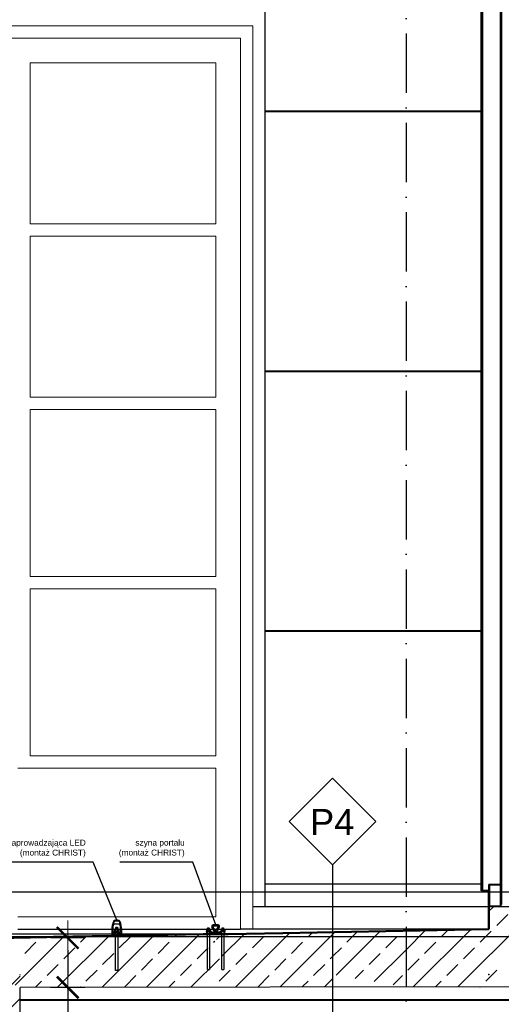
# Model space of a CAD drawing. Extents: x 5703 to 11842, y -4896 to -230.
# Tile 20 of 28: x 8759 to 8954, y -4646 to -4248. Entities that reach past the tile are written whole.
import ezdxf

# ---------------------------------------------------------------- set-up
doc = ezdxf.new("R2010")
doc.units = 0
doc.header["$LTSCALE"] = 2
doc.linetypes.add('ACAD_ISO10W100', pattern=[18, 12, -3, 0, -3])
doc.linetypes.add('JIS_02_1.0', pattern=[2, 1, -1])
for name, color, linetype in [('111_wytyczne_cieńkie', 7, 'Continuous'), ('111_WYTYCZNE_OPIS', 7, 'Continuous'), ('2D- Siatka Modularna', 81, 'ACAD_ISO10W100'), ('_opis', 7, 'Continuous'), ('Budowlane - Fundamenty - Izolacja Pozioma', 7, 'Continuous'), ('Budowlane - Opisy', 7, 'Continuous'), ('Budowlane - Wylewka betonowa', 7, 'Continuous'), ('Konstrukcja - podkonstrukcja pod panele - belki', 7, 'Continuous'), ('Konstrukcja - Płyta - Zbrojenie Rozproszone', 7, 'Continuous'), ('Konstrukcja - Sciany Studni', 7, 'Continuous'), ('struktura', 7, 'Continuous'), ('wypelnienia kryjace', 250, 'Continuous')]:
    doc.layers.add(name, color=color, linetype=linetype)
for name, color, linetype, lineweight in [('a___cienka___0.15', 7, 'Continuous', 15), ('a___przekrojowa___0.5', 7, 'Continuous', 50), ('a___widokowa_0.25', 7, 'Continuous', 25), ('a___wymiary', 7, 'Continuous', 18), ('Budowlane - Sciany Zew', 7, 'Continuous', 30), ('drzwi', 30, 'Continuous', 20), ('Y-MYJNIA_SZYNY', 152, 'Continuous', 25)]:
    doc.layers.add(name, color=color, linetype=linetype, lineweight=lineweight)
doc.styles.add('ARIAL', font='ARIAL.TTF', dxfattribs={"height": 1.4})
doc.styles.add('GENERATED_STYLE_2', font='ARIAL.TTF')
doc.styles.get("Standard").update_dxf_attribs({"font": 'arial.ttf'})
doc.dimstyles.new('1_50', dxfattribs={"dimtxt": 10, "dimasz": 5, "dimexe": 1.25, "dimexo": 0.625, "dimgap": 1.5, "dimtad": 1, "dimdec": 3, "dimrnd": 0.5, "dimdsep": 46, "dimtxsty": 'Standard', "dimblk": 'znacznik', "dimcen": 1.5, "dimse1": 1, "dimse2": 1, "dimclrd": 256, "dimclrt": 256, "dimazin": 0, "dimtfac": 1, "dimtdec": 3, "dimtmove": 0, "dimatfit": 3, "dimldrblk": 'znacznik', "dimfxl": 1, "dimarcsym": 0})

# ---------------------------------------------------------------- blocks, each defined once
blk = doc.blocks.new('znacznik')
at = {"layer": 'a___wymiary'}
for p, q in [((0, 1.394), (0, -1.394)), ((1.394, 0), (-1.394, 0))]:
    blk.add_line(p, q, dxfattribs=at)
at = {"layer": 'a___wymiary', "const_width": 0.2}
blk.add_lwpolyline([(0.876, 0.876), (-0.876, -0.876)], dxfattribs=at)
blk = doc.blocks.new('*D5533')
at = {"layer": 'a___wymiary', "lineweight": -2}
for p, q in [((8778.75, -4624.15), (8778.75, -4634.2)), ((8778.75, -4639.2), (8778.75, -4671.73))]:
    blk.add_line(p, q, dxfattribs=at)
at = {"layer": 'Defpoints', "color": 0}
for p in [(8759.73, -4619.15), (8759.56, -4639.2), (8778.75, -4639.2)]:
    blk.add_point(p, dxfattribs=at)
at = {"layer": 'a___wymiary', "lineweight": -2, "xscale": 5, "yscale": 5, "zscale": 5}
for p, rotation in [((8778.75, -4619.15), 90), ((8778.75, -4639.2), 270)]:
    blk.add_blockref('znacznik', p, dxfattribs=dict(at, rotation=rotation))
at = {"layer": 'a___wymiary', "insert": (8772.14, -4663.01), "char_height": 10, "attachment_point": 5, "rotation": 90}
blk.add_mtext('20', dxfattribs=at)

msp = doc.modelspace()

# ---------------------------------------------------------------- hatches: boundary and pattern name
at = {"layer": '_opis', "transparency": 33554687}
h = msp.add_hatch(dxfattribs=at)
h.set_pattern_fill('ANSI33-METRIC', color=256, scale=2)
h.set_pattern_definition([(45, (6314.639, -6109.682), (-8.980256, 8.980256), []), (45, (6323.62, -6109.682), (-8.980256, 8.980256), [6.35, -3.175])])
h.paths.add_polyline_path([(8675.5813, -4691.5996), (8759.5628, -4691.5996), (8759.5628, -4644.3996), (8759.5628, -4644.3996), (8759.5628, -4644.2996), (8759.5628, -4644.2996), (8759.5628, -4634.1996), (8744.5628, -4633.9996), (8744.5628, -4668.2196), (8675.5813, -4668.2196)])

# ---------------------------------------------------------------- linework, layer by layer
at = {"layer": '111_wytyczne_cieńkie'}
msp.add_line((8749.0628, -4619.3665), (8823.5628, -4617.8765), dxfattribs=at)
at = {"layer": '111_WYTYCZNE_OPIS'}
for p, q in [((8789.0068, -4588.5971), (8744.8058, -4588.5971)), ((8798.5628, -4612.0265), (8789.0068, -4588.5971)), ((8829.363, -4588.5882), (8799.7506, -4588.5882)), ((8838.5628, -4613.9265), (8829.363, -4588.5882))]:
    msp.add_line(p, q, dxfattribs=at)
at = {"layer": '2D- Siatka Modularna'}
msp.add_line((8915.5813, -3964.8569), (8915.5813, -4784.4517), dxfattribs=at)
msp.add_line((8915.5813, -3964.8569), (8915.5813, -4784.4517), dxfattribs=at)
at = {"layer": '_opis'}
for p, q in [((8407.8778, -4600.5996), (9174.5813, -4600.5996)), ((8115.5628, -4618.5996), (9477.1957, -4618.5996))]:
    msp.add_line(p, q, dxfattribs=at)
at = {"layer": '_opis', "linetype": 'Continuous', "transparency": 33554687}
for p, q in [((8936.4457, -4638.9966), (8968.8427, -4606.5996)), ((8949.0628, -4608.419), (8950.8822, -4606.5996)), ((8952.2496, -4614.2125), (8956.7397, -4609.7223)), ((8757.5254, -4638.3118), (8777.2241, -4618.613)), ((8774.8083, -4638.9894), (8795.507, -4618.2907)), ((8783.8698, -4620.9477), (8786.3656, -4618.4519)), ((8792.7688, -4638.9894), (8813.7899, -4617.9683)), ((8799.5852, -4623.1927), (8804.0754, -4618.7026)), ((8810.7293, -4638.9894), (8832.0728, -4617.6459)), ((8822.0359, -4618.7026), (8822.9314, -4617.8071)), ((8838.8628, -4619.8362), (8840.0994, -4618.5996)), ((8841.0796, -4626.5996), (8850.1864, -4617.4928)), ((8846.6503, -4638.9894), (8868.4975, -4617.1422)), ((8853.4668, -4623.1927), (8857.9569, -4618.7026)), ((8864.6108, -4638.9894), (8885.8356, -4617.7647)), ((8875.9174, -4618.7026), (8877.6531, -4616.9669)), ((8885.8356, -4617.7647), (8886.8087, -4616.7916)), ((8887.313, -4634.2478), (8905.1198, -4616.441)), ((8891.6329, -4620.9477), (8895.9642, -4616.6163)), ((8907.3483, -4623.1927), (8911.8384, -4618.7026)), ((8914.0835, -4616.4575), (8914.2753, -4616.2657)), ((8915.5812, -4623.9401), (8923.4309, -4616.0904)), ((8918.4863, -4638.9955), (8941.742, -4615.7398)), ((8929.7989, -4618.7026), (8932.5864, -4615.9151)), ((8945.5144, -4620.9477), (8950.0045, -4616.4575)), ((8761.4191, -4625.4378), (8765.9093, -4620.9477)), ((8777.1346, -4627.6828), (8781.6247, -4623.1927)), ((8815.3007, -4625.4378), (8819.7908, -4620.9477)), ((8831.0161, -4627.6828), (8835.5063, -4623.1927)), ((8837.7513, -4620.9477), (8838.2628, -4620.4362)), ((8869.1822, -4625.4378), (8873.6723, -4620.9477)), ((8885.8356, -4626.7449), (8889.3878, -4623.1927)), ((8923.0638, -4625.4378), (8927.5539, -4620.9477)), ((8938.7792, -4627.6828), (8943.2693, -4623.1927)), ((8792.85, -4629.9279), (8797.3402, -4625.4378)), ((8846.7316, -4629.9279), (8851.2217, -4625.4378)), ((8884.8977, -4627.6828), (8885.8354, -4626.7451)), ((8900.6131, -4629.9279), (8905.1032, -4625.4378)), ((8902.6909, -4636.8304), (8915.5812, -4623.9401)), ((8770.3994, -4634.418), (8774.8895, -4629.9279)), ((8808.5655, -4632.173), (8813.0556, -4627.6828)), ((8824.2809, -4634.418), (8828.7711, -4629.9279)), ((8828.6898, -4638.9894), (8840.0796, -4627.5996)), ((8862.447, -4632.173), (8866.9372, -4627.6828)), ((8878.1625, -4634.418), (8882.6526, -4629.9279)), ((8916.3286, -4632.173), (8920.8187, -4627.6828)), ((8932.044, -4634.418), (8936.5341, -4629.9279)), ((8786.1148, -4636.6631), (8790.605, -4632.173)), ((8801.8303, -4638.9082), (8806.3204, -4634.418)), ((8839.9964, -4636.6631), (8844.4865, -4632.173)), ((8855.7118, -4638.9082), (8860.202, -4634.418)), ((8895.0019, -4635.5391), (8898.3681, -4632.173)), ((8910.3798, -4638.1217), (8914.0835, -4634.418)), ((8947.7595, -4636.6631), (8952.2496, -4632.173)), ((8765.828, -4638.9894), (8768.1543, -4636.6631)), ((8783.7885, -4638.9894), (8783.8698, -4638.9082)), ((8819.7095, -4638.9894), (8822.0359, -4636.6631)), ((8837.6701, -4638.9894), (8837.7513, -4638.9082)), ((8873.5911, -4638.9894), (8875.9174, -4636.6631)), ((8882.5713, -4638.9894), (8885.8353, -4635.7255)), ((8927.466, -4638.996), (8929.7989, -4636.6631)), ((8945.4254, -4638.9972), (8945.5144, -4638.9082))]:
    msp.add_line(p, q, dxfattribs=at)
at = {"layer": 'a___cienka___0.15'}
for p, q in [((8953.5628, -4171.3823), (8953.5628, -4597.5996)), ((8953.5628, -4305.5791), (8953.5628, -4171.5047)), ((8946.5628, -4179.4931), (8946.5628, -4600.0996))]:
    msp.add_line(p, q, dxfattribs=at)
at = {"layer": 'a___przekrojowa___0.5'}
for p, q in [((8954.0628, -4605.5996), (8954.0628, -4171.5134)), ((8946.0628, -4600.0996), (8946.0628, -4180.3943)), ((8949.0628, -4600.0996), (8946.0628, -4600.0996)), ((8949.0628, -4615.5996), (8949.0628, -4600.0996)), ((8865.6957, -4617.1958), (8949.0628, -4615.5996)), ((8749.0628, -4619.1096), (8812.0667, -4617.9987)), ((8812.0667, -4617.9987), (8833.5628, -4617.6196)), ((8843.5628, -4617.5996), (8833.5628, -4617.5996)), ((8843.5628, -4617.6196), (8865.6957, -4617.1958))]:
    msp.add_line(p, q, dxfattribs=at)
at = {"layer": 'a___widokowa_0.25'}
for p, q in [((8858.5628, -4606.5996), (8858.5628, -4206.1429)), ((8949.0628, -4606.5996), (8853.5628, -4606.5996)), ((8758.5628, -4615.5996), (8838.5628, -4615.5996)), ((8838.5628, -4615.5996), (8848.5628, -4615.5996)), ((8853.5628, -4615.5996), (8848.5628, -4615.5996)), ((8949.0628, -4615.5996), (8853.5628, -4615.5996))]:
    msp.add_line(p, q, dxfattribs=at)
at = {"layer": 'a___widokowa_0.25', "linetype": 'JIS_02_1.0', "const_width": 0.2}
msp.add_lwpolyline([(8961.5628, -4644.2996), (8759.5628, -4644.2996)], dxfattribs=at)
at = {"layer": 'Budowlane - Fundamenty - Izolacja Pozioma'}
for p, q in [((8759.5628, -4634.1996), (8759.5628, -4633.9996)), ((8759.5628, -4639.1996), (8759.5628, -4639.1996)), ((8961.5628, -4644.1996), (8759.5628, -4644.1996))]:
    msp.add_line(p, q, dxfattribs=at)
at = {"layer": 'Budowlane - Opisy'}
for p, q in [((8885.8356, -4554.6432), (8868.3356, -4572.1432)), ((8885.8356, -4554.6432), (8903.3356, -4572.1432)), ((8885.8356, -4589.6432), (8868.3356, -4572.1432)), ((8903.3356, -4572.1432), (8885.8356, -4589.6432)), ((8885.8356, -4589.6432), (8885.8356, -4657.1377))]:
    msp.add_line(p, q, dxfattribs=at)
at = {"layer": 'Budowlane - Sciany Zew'}
for p, q in [((8954.0628, -4597.5996), (8954.0628, -4171.5134)), ((8954.0628, -4597.5996), (8949.0628, -4597.5996)), ((8949.0628, -4600.0996), (8949.0628, -4597.5996)), ((8949.0628, -4600.0996), (8946.0628, -4600.0996))]:
    msp.add_line(p, q, dxfattribs=at)
at = {"layer": 'Budowlane - Wylewka betonowa'}
for p, q in [((8759.5628, -4645.9996), (8759.5628, -4639.3996)), ((8759.5628, -4644.3996), (8759.5628, -4644.1996)), ((8961.5628, -4644.1996), (8759.5628, -4644.1996))]:
    msp.add_line(p, q, dxfattribs=at)
at = {"layer": 'drzwi'}
for p, q in [((8543.5628, -4250.5996), (8853.5628, -4250.5996)), ((8853.5628, -4250.5996), (8853.5628, -4255.5996)), ((8848.5628, -4255.5996), (8548.5628, -4255.5996)), ((8848.5628, -4615.5996), (8848.5628, -4255.5996)), ((8853.5628, -4255.5996), (8853.5628, -4615.5996)), ((8763.5628, -4265.5996), (8838.5628, -4265.5996)), ((8763.5628, -4330.5996), (8763.5628, -4265.5996)), ((8838.5628, -4265.5996), (8838.5628, -4330.5996)), ((8838.5628, -4330.5996), (8763.5628, -4330.5996)), ((8763.5628, -4335.5996), (8838.5628, -4335.5996)), ((8763.5628, -4400.5996), (8763.5628, -4335.5996)), ((8838.5628, -4335.5996), (8838.5628, -4400.5996)), ((8838.5628, -4400.5996), (8763.5628, -4400.5996)), ((8763.5628, -4405.5996), (8838.5628, -4405.5996)), ((8763.5628, -4473.1506), (8763.5628, -4405.5996)), ((8838.5628, -4405.5996), (8838.5628, -4473.1506)), ((8838.5628, -4473.1506), (8763.5628, -4473.1506)), ((8763.5628, -4545.5996), (8763.5628, -4478.1506)), ((8763.5628, -4478.1506), (8838.5628, -4478.1506)), ((8838.5628, -4478.1506), (8838.5628, -4545.5996)), ((8838.5628, -4545.5996), (8763.5628, -4545.5996)), ((8758.5628, -4550.5996), (8838.5628, -4550.5996)), ((8838.5628, -4550.5996), (8838.5628, -4610.5996)), ((8838.5628, -4610.5996), (8758.5628, -4610.5996))]:
    msp.add_line(p, q, dxfattribs=at)
at = {"layer": 'Konstrukcja - podkonstrukcja pod panele - belki'}
for p, q in [((8949.0628, -4606.5996), (8949.0628, -4597.5996)), ((8954.0628, -4597.5996), (8949.0628, -4597.5996)), ((8954.0628, -4606.5996), (8954.0628, -4597.5996)), ((8954.0628, -4606.5996), (8949.0628, -4606.5996))]:
    msp.add_line(p, q, dxfattribs=at)
at = {"layer": 'Konstrukcja - Płyta - Zbrojenie Rozproszone'}
for p, q in [((8949.0628, -4615.5996), (8949.0628, -4606.5996)), ((9162.3803, -4606.5996), (8949.0628, -4606.5996)), ((8833.5628, -4617.6196), (8563.5628, -4617.6196)), ((8835.8961, -4617.6196), (8833.5628, -4617.6196)), ((8843.5628, -4617.6196), (8835.8961, -4617.6196))]:
    msp.add_line(p, q, dxfattribs=at)
msp.add_point((8949.0628, -4633.9996), dxfattribs=at)
at = {"layer": 'Konstrukcja - Sciany Studni'}
msp.add_line((8759.5628, -4691.5996), (8759.5628, -4639.1996), dxfattribs=at)
at = {"layer": 'struktura'}
for p, q in [((8953.7628, -4597.8996), (8949.3628, -4597.8996)), ((8949.3628, -4606.2996), (8949.3628, -4597.8996)), ((8949.3628, -4606.2996), (8949.3628, -4597.8996)), ((8953.7628, -4597.8996), (8949.3628, -4597.8996)), ((8953.7628, -4606.2996), (8953.7628, -4597.8996)), ((8953.7628, -4606.2996), (8953.7628, -4597.8996)), ((8953.7628, -4606.2996), (8949.3628, -4606.2996)), ((8953.7628, -4606.2996), (8949.3628, -4606.2996)), ((8961.5625, -4638.9982), (8759.5628, -4639.1996)), ((8961.5625, -4638.9982), (8759.5628, -4639.1996)), ((8961.5628, -4644.3996), (8759.5628, -4644.3996)), ((8961.5628, -4644.3996), (8759.5628, -4644.3996))]:
    msp.add_line(p, q, dxfattribs=at)
at = {"layer": 'wypelnienia kryjace'}
for p, q in [((8894.2478, -4285.0996), (8858.5628, -4285.0996)), ((8946.0628, -4285.0996), (8894.2478, -4285.0996)), ((8894.2478, -4285.3996), (8858.5628, -4285.3996)), ((8946.0628, -4285.3996), (8894.2478, -4285.3996)), ((8894.2478, -4390.0996), (8858.5628, -4390.0996)), ((8894.2478, -4390.3996), (8858.5628, -4390.3996)), ((8946.0628, -4390.0996), (8894.2478, -4390.0996)), ((8946.0628, -4390.3996), (8894.2478, -4390.3996)), ((8894.2478, -4495.0996), (8858.5628, -4495.0996)), ((8894.2478, -4495.3996), (8858.5628, -4495.3996)), ((8946.0628, -4495.0996), (8894.2478, -4495.0996)), ((8946.0628, -4495.3996), (8894.2478, -4495.3996)), ((8858.5628, -4597.2996), (8946.0628, -4597.2996))]:
    msp.add_line(p, q, dxfattribs=at)
at = {"layer": 'Y-MYJNIA_SZYNY'}
for p, q in [((8797.3175, -4612.4518), (8797.2152, -4612.629)), ((8797.2378, -4613.137), (8797.2378, -4612.6765)), ((8797.2628, -4612.6765), (8797.2409, -4612.6765)), ((8797.3082, -4613.4395), (8797.248, -4613.2147)), ((8797.2628, -4613.7149), (8797.2628, -4612.6765)), ((8797.3878, -4613.4765), (8797.3565, -4613.4765)), ((8797.3878, -4613.4765), (8797.4608, -4612.6417)), ((8797.3878, -4613.4765), (8799.7378, -4613.4765)), ((8797.8593, -4612.2765), (8799.2663, -4612.2765)), ((8799.0719, -4612.0265), (8798.0537, -4612.0265)), ((8798.0778, -4615.3515), (8798.1928, -4615.2365)), ((8798.0778, -4615.8765), (8798.0778, -4615.3515)), ((8798.0778, -4615.3515), (8799.0478, -4615.3515)), ((8798.1928, -4614.9765), (8798.2812, -4614.8765)), ((8798.1928, -4615.2365), (8798.1928, -4614.9765)), ((8798.1928, -4614.9765), (8798.9328, -4614.9765)), ((8798.1928, -4615.2365), (8798.9328, -4615.2365)), ((8798.2812, -4614.8765), (8798.8444, -4614.8765)), ((8798.8444, -4614.8765), (8798.9328, -4614.9765)), ((8798.9328, -4614.9765), (8798.9328, -4615.2365)), ((8798.9328, -4615.2365), (8799.0478, -4615.3515)), ((8799.0478, -4615.3515), (8799.0478, -4615.8765)), ((8799.6647, -4612.6417), (8799.7378, -4613.4765)), ((8799.769, -4613.4765), (8799.7378, -4613.4765)), ((8799.9103, -4612.629), (8799.8081, -4612.4518)), ((8799.8776, -4613.2147), (8799.8173, -4613.4395)), ((8799.8628, -4612.6765), (8799.8628, -4613.7149)), ((8799.8847, -4612.6765), (8799.8628, -4612.6765)), ((8799.8878, -4612.6765), (8799.8878, -4613.137)), ((8835.2292, -4615.4853), (8835.3241, -4615.3905)), ((8835.2292, -4615.7018), (8835.2292, -4615.4853)), ((8835.2292, -4615.4853), (8836.0292, -4615.4853)), ((8835.3241, -4615.176), (8835.397, -4615.0935)), ((8835.3241, -4615.3905), (8835.3241, -4615.176)), ((8835.3241, -4615.176), (8835.9344, -4615.176)), ((8835.3241, -4615.3905), (8835.9344, -4615.3905)), ((8835.397, -4615.0935), (8835.8614, -4615.0935)), ((8835.8614, -4615.0935), (8835.9344, -4615.176)), ((8835.9344, -4615.176), (8835.9344, -4615.3905)), ((8835.9344, -4615.3905), (8836.0292, -4615.4853)), ((8836.0292, -4615.4853), (8836.0292, -4615.7018)), ((8837.0338, -4614.8096), (8837.4746, -4614.5737)), ((8837.9948, -4616.6058), (8837.0338, -4614.8096)), ((8838.4357, -4616.3699), (8837.4746, -4614.5737)), ((8837.5628, -4614.4265), (8837.5628, -4613.9265)), ((8839.5628, -4613.9265), (8837.5628, -4613.9265)), ((8839.5628, -4614.4265), (8837.5628, -4614.4265)), ((8838.6899, -4616.3699), (8839.651, -4614.5737)), ((8839.1307, -4616.6058), (8840.0918, -4614.8096)), ((8839.5628, -4614.4265), (8839.5628, -4613.9265)), ((8839.651, -4614.5737), (8840.0918, -4614.8096)), ((8841.0809, -4615.4853), (8841.1757, -4615.3905)), ((8841.0809, -4615.7018), (8841.0809, -4615.4853)), ((8841.0809, -4615.4853), (8841.8809, -4615.4853)), ((8841.1757, -4615.176), (8841.2487, -4615.0935)), ((8841.1757, -4615.3905), (8841.1757, -4615.176)), ((8841.1757, -4615.176), (8841.786, -4615.176)), ((8841.1757, -4615.3905), (8841.786, -4615.3905)), ((8841.2487, -4615.0935), (8841.7131, -4615.0935)), ((8841.7131, -4615.0935), (8841.786, -4615.176)), ((8841.786, -4615.176), (8841.786, -4615.3905)), ((8841.786, -4615.3905), (8841.8809, -4615.4853)), ((8841.8809, -4615.4853), (8841.8809, -4615.7018)), ((8796.5628, -4615.6821), (8796.5628, -4617.4165)), ((8796.6228, -4617.4765), (8796.9528, -4617.4765)), ((8797.0628, -4617.4765), (8796.9528, -4617.4765)), ((8796.9628, -4615.6821), (8796.9628, -4616.6765)), ((8797.0128, -4617.4165), (8797.0128, -4617.3365)), ((8797.9628, -4617.2765), (8797.0628, -4617.2765)), ((8797.0628, -4617.2765), (8797.0628, -4618.0765)), ((8797.0628, -4618.0765), (8797.0628, -4618.3765)), ((8797.0628, -4618.0765), (8798.0378, -4618.0765)), ((8797.9628, -4618.0765), (8797.0628, -4618.0765)), ((8797.0628, -4618.3765), (8798.0378, -4618.3765)), ((8797.0728, -4617.2765), (8797.9379, -4617.2765)), ((8797.1628, -4616.8765), (8797.5628, -4616.8765)), ((8797.5628, -4616.7765), (8797.6628, -4616.6765)), ((8797.5628, -4616.8765), (8797.5628, -4616.7765)), ((8797.5628, -4616.7765), (8799.5628, -4616.7765)), ((8797.5628, -4616.8765), (8799.5628, -4616.8765)), ((8797.6573, -4615.948), (8797.6573, -4616.6051)), ((8797.7188, -4616.65), (8797.6573, -4616.6051)), ((8799.4628, -4616.6765), (8797.6628, -4616.6765)), ((8797.718, -4615.9024), (8797.7628, -4615.8765)), ((8797.7628, -4616.6765), (8797.7183, -4616.6508)), ((8797.7628, -4615.8765), (8797.8045, -4615.8765)), ((8797.8045, -4615.8765), (8798.4045, -4615.8765)), ((8797.9517, -4615.948), (8797.9517, -4616.6051)), ((8797.9628, -4617.2711), (8797.9628, -4616.8765)), ((8797.9628, -4618.0765), (8797.9628, -4617.2765)), ((8797.9628, -4617.2765), (8798.0778, -4617.2765)), ((8798.0452, -4617.1941), (8797.9804, -4617.259)), ((8798.0378, -4618.0765), (8798.0778, -4618.0765)), ((8798.0378, -4618.0765), (8798.0378, -4618.3765)), ((8798.0378, -4618.3765), (8798.0778, -4618.3765)), ((8798.0778, -4632.3765), (8798.0778, -4616.8765)), ((8799.1628, -4615.8765), (8798.4045, -4615.8765)), ((8798.8572, -4615.948), (8798.8572, -4616.6051)), ((8799.0478, -4616.8765), (8799.0478, -4632.3765)), ((8799.0478, -4617.2765), (8799.1628, -4617.2765)), ((8799.0478, -4618.0765), (8799.0878, -4618.0765)), ((8799.0478, -4618.3765), (8799.0878, -4618.3765)), ((8799.1452, -4617.259), (8799.0804, -4617.1941)), ((8799.0878, -4618.3765), (8799.0878, -4618.0765)), ((8799.0878, -4618.0765), (8800.0628, -4618.0765)), ((8799.0878, -4618.3765), (8800.0628, -4618.3765)), ((8799.1628, -4615.8765), (8799.3628, -4615.8765)), ((8799.1628, -4616.8765), (8799.1628, -4617.2711)), ((8799.1628, -4617.2765), (8799.1628, -4618.0765)), ((8800.0628, -4617.2765), (8799.1628, -4617.2765)), ((8800.0628, -4618.0765), (8799.1628, -4618.0765)), ((8799.1876, -4617.2765), (8800.0528, -4617.2765)), ((8799.3628, -4615.8765), (8799.4076, -4615.9024)), ((8799.4073, -4616.6508), (8799.3628, -4616.6765)), ((8799.4683, -4615.948), (8799.4068, -4615.9038)), ((8799.4068, -4616.65), (8799.4683, -4616.6051)), ((8799.4628, -4616.6765), (8799.5628, -4616.7765)), ((8799.4683, -4615.948), (8799.4683, -4616.6051)), ((8799.5628, -4616.7765), (8799.5628, -4616.8765)), ((8799.5628, -4616.8765), (8799.9628, -4616.8765)), ((8800.0628, -4618.0765), (8800.0628, -4617.2765)), ((8800.1728, -4617.4765), (8800.0628, -4617.4765)), ((8800.0628, -4618.3765), (8800.0628, -4618.0765)), ((8800.1128, -4617.3365), (8800.1128, -4617.4165)), ((8800.1628, -4616.6765), (8800.1628, -4615.6821)), ((8800.1728, -4617.4765), (8800.5028, -4617.4765)), ((8800.5628, -4617.4165), (8800.5628, -4615.6821)), ((8834.8045, -4616.4441), (8834.8869, -4616.3616)), ((8834.8045, -4616.5265), (8834.8045, -4616.4441)), ((8834.8045, -4616.4441), (8836.454, -4616.4441)), ((8834.8045, -4616.5265), (8836.454, -4616.5265)), ((8834.8128, -4616.6265), (8834.8128, -4617.8765)), ((8842.3128, -4617.8765), (8834.8128, -4617.8765)), ((8834.8824, -4615.7607), (8834.8824, -4616.3027)), ((8834.9331, -4616.3397), (8834.8824, -4616.3027)), ((8836.3715, -4616.3616), (8834.8869, -4616.3616)), ((8835.2477, -4616.5265), (8834.9128, -4616.5265)), ((8834.9325, -4615.7231), (8834.9694, -4615.7018)), ((8834.9694, -4616.3616), (8834.9327, -4616.3404)), ((8834.9694, -4615.7018), (8835.0038, -4615.7018)), ((8835.0038, -4615.7018), (8835.4987, -4615.7018)), ((8835.1253, -4615.7607), (8835.1253, -4616.3027)), ((8835.1611, -4617.8765), (8835.1611, -4616.5265)), ((8835.2292, -4631.8765), (8835.2292, -4616.5265)), ((8836.1128, -4616.5265), (8835.2477, -4616.5265)), ((8836.124, -4615.7018), (8835.4987, -4615.7018)), ((8835.8721, -4615.7607), (8835.8721, -4616.3027)), ((8836.0292, -4616.5265), (8836.0292, -4631.8765)), ((8836.1128, -4617.8765), (8836.1128, -4616.5265)), ((8836.7569, -4616.5265), (8836.1128, -4616.5265)), ((8836.124, -4615.7018), (8836.289, -4615.7018)), ((8836.289, -4615.7018), (8836.326, -4615.7231)), ((8836.3257, -4616.3404), (8836.289, -4616.3616)), ((8836.376, -4615.7607), (8836.3253, -4615.7243)), ((8836.3253, -4616.3397), (8836.376, -4616.3027)), ((8836.3715, -4616.3616), (8836.454, -4616.4441)), ((8836.376, -4615.7607), (8836.376, -4616.3027)), ((8836.454, -4616.4441), (8836.454, -4616.5265)), ((8836.9128, -4616.7965), (8836.5128, -4616.7965)), ((8836.5128, -4616.7965), (8836.5128, -4617.3265)), ((8836.5128, -4617.3265), (8840.6128, -4617.3265)), ((8836.5628, -4616.8265), (8836.5628, -4617.3265)), ((8836.5628, -4616.8265), (8837.8626, -4616.8265)), ((8836.5628, -4617.3265), (8837.8626, -4617.3265)), ((8836.8236, -4616.642), (8836.7569, -4616.5265)), ((8836.8236, -4616.642), (8836.9128, -4616.7965)), ((8837.8626, -4616.8265), (8837.8626, -4617.3265)), ((8837.9948, -4616.6058), (8838.4357, -4616.3699)), ((8838.6899, -4616.3699), (8839.1307, -4616.6058)), ((8839.263, -4616.8265), (8839.263, -4617.3265)), ((8840.5628, -4616.8265), (8839.263, -4616.8265)), ((8840.5628, -4617.3265), (8839.263, -4617.3265)), ((8840.2128, -4616.7965), (8840.302, -4616.642)), ((8840.6128, -4616.7965), (8840.2128, -4616.7965)), ((8840.3687, -4616.5265), (8840.302, -4616.642)), ((8841.0128, -4616.5265), (8840.3687, -4616.5265)), ((8840.5628, -4616.8265), (8840.5628, -4617.3265)), ((8840.6128, -4617.3265), (8840.6128, -4616.7965)), ((8840.6561, -4616.4441), (8840.7386, -4616.3616)), ((8840.6561, -4616.5265), (8840.6561, -4616.4441)), ((8840.6561, -4616.4441), (8842.3056, -4616.4441)), ((8842.3056, -4616.5265), (8840.6561, -4616.5265)), ((8840.7341, -4615.7607), (8840.7341, -4616.3027)), ((8840.7848, -4616.3397), (8840.7341, -4616.3027)), ((8842.2231, -4616.3616), (8840.7386, -4616.3616)), ((8840.7841, -4615.7231), (8840.8211, -4615.7018)), ((8840.8211, -4616.3616), (8840.7844, -4616.3404)), ((8840.8211, -4615.7018), (8840.8555, -4615.7018)), ((8840.8555, -4615.7018), (8841.3503, -4615.7018)), ((8840.9769, -4615.7607), (8840.9769, -4616.3027)), ((8841.8778, -4616.5265), (8841.0128, -4616.5265)), ((8841.0128, -4617.8765), (8841.0128, -4616.5265)), ((8841.0809, -4631.8765), (8841.0809, -4616.5265)), ((8841.9757, -4615.7018), (8841.3503, -4615.7018)), ((8841.7237, -4615.7607), (8841.7237, -4616.3027)), ((8842.2128, -4616.5265), (8841.8778, -4616.5265)), ((8841.8809, -4616.5265), (8841.8809, -4631.8765)), ((8841.9644, -4616.5265), (8841.9644, -4617.8765)), ((8841.9757, -4615.7018), (8842.1407, -4615.7018)), ((8842.1407, -4615.7018), (8842.1776, -4615.7231)), ((8842.1774, -4616.3404), (8842.1407, -4616.3616)), ((8842.2277, -4615.7607), (8842.177, -4615.7243)), ((8842.177, -4616.3397), (8842.2277, -4616.3027)), ((8842.2231, -4616.3616), (8842.3056, -4616.4441)), ((8842.2277, -4615.7607), (8842.2277, -4616.3027)), ((8842.3056, -4616.4441), (8842.3056, -4616.5265)), ((8842.3128, -4617.8765), (8842.3128, -4616.6265)), ((8799.0478, -4632.3765), (8798.0778, -4632.3765)), ((8835.2292, -4631.8765), (8836.0292, -4631.8765)), ((8841.0809, -4631.8765), (8841.8809, -4631.8765))]:
    msp.add_line(p, q, dxfattribs=at)
for centre, radius, start, end in [((8803.5628, -4615.6821), 7, 154.572766, 180), ((8803.5628, -4615.6821), 6.6, 162.658557, 180), ((8797.2429, -4612.645), 0.032, 150.018361, 260.714694), ((8797.5378, -4613.137), 0.3, 180, 195), ((8797.3565, -4613.4265), 0.05, 195, 270), ((8798.0537, -4612.8765), 0.85, 90, 150.018361), ((8797.8593, -4612.6765), 0.4, 90, 175), ((8799.0719, -4612.8765), 0.85, 29.981639, 90), ((8799.2663, -4612.6765), 0.4, 5, 90), ((8799.769, -4613.4265), 0.05, 270, 345), ((8793.5628, -4615.6821), 6.6, 0, 17.341443), ((8799.5878, -4613.137), 0.3, 345, 0), ((8793.5628, -4615.6821), 7, 0, 25.427234), ((8799.8826, -4612.645), 0.032, 279.285306, 29.981639), ((8837.5628, -4614.5265), 0.6, 90, 208.15), ((8837.5628, -4614.5265), 0.1, 90, 208.15), ((8839.5628, -4614.5265), 0.6, 331.85, 90), ((8839.5628, -4614.5265), 0.1, 331.85, 90), ((8796.6228, -4617.4165), 0.06, 180, 270), ((8796.9528, -4617.4165), 0.06, 270, 0), ((8797.1628, -4616.6765), 0.2, 180, 270), ((8797.0728, -4617.3365), 0.06, 90, 180), ((8797.9379, -4617.2165), 0.06, 270, 294.469801), ((8799.1876, -4617.2165), 0.06, 245.530199, 270), ((8799.9628, -4616.6765), 0.2, 270, 0), ((8800.0528, -4617.3365), 0.06, 0, 90), ((8800.1728, -4617.4165), 0.06, 180, 270), ((8800.5028, -4617.4165), 0.06, 270, 0), ((8834.9128, -4616.6265), 0.1, 90, 180), ((8837.8626, -4616.6765), 0.65, 270, 28.15), ((8837.8626, -4616.6765), 0.15, 270, 28.15), ((8839.263, -4616.6765), 0.65, 151.85, 270), ((8839.263, -4616.6765), 0.15, 151.85, 270), ((8842.2128, -4616.6265), 0.1, 0, 90)]:
    msp.add_arc(centre, radius, start, end, dxfattribs=at)
for points in [[(8797.2628, -4613.7149), (8797.2637, -4613.7119), (8797.2654, -4613.7066), (8797.2683, -4613.6973), (8797.2726, -4613.6841), (8797.2777, -4613.6678), (8797.2837, -4613.6492), (8797.2948, -4613.6142), (8797.3077, -4613.5748), (8797.3226, -4613.5312), (8797.3398, -4613.4833), (8797.3416, -4613.4786), (8797.3433, -4613.4739)], [(8799.7816, -4613.4744), (8799.7934, -4613.5066), (8799.8047, -4613.5377), (8799.817, -4613.5731), (8799.8278, -4613.6053), (8799.8372, -4613.6343), (8799.8454, -4613.6601), (8799.8505, -4613.6761), (8799.8549, -4613.69), (8799.8585, -4613.7011), (8799.8609, -4613.7088), (8799.8621, -4613.7127), (8799.8628, -4613.7149)], [(8797.6573, -4615.948), (8797.6932, -4615.919), (8797.7294, -4615.8961), (8797.7668, -4615.8832), (8797.8045, -4615.8765)], [(8797.8045, -4615.8765), (8797.8097, -4615.8767), (8797.815, -4615.8769), (8797.8494, -4615.8834), (8797.8835, -4615.8982), (8797.9177, -4615.921), (8797.9517, -4615.948)], [(8797.9517, -4616.6051), (8797.9158, -4616.634), (8797.8796, -4616.6569), (8797.8422, -4616.6699), (8797.8045, -4616.6765)], [(8797.9517, -4615.948), (8798.0088, -4615.9321), (8798.0661, -4615.9177), (8798.2341, -4615.8907), (8798.4045, -4615.8765)], [(8798.4045, -4616.6765), (8798.2341, -4616.6624), (8798.0661, -4616.6354), (8798.0088, -4616.621), (8797.9517, -4616.6051)], [(8797.9804, -4617.259), (8797.9773, -4617.2612), (8797.9742, -4617.2634), (8797.9714, -4617.2654), (8797.9688, -4617.2672), (8797.9666, -4617.2687), (8797.9649, -4617.2699), (8797.9637, -4617.2707), (8797.9632, -4617.271), (8797.963, -4617.2711), (8797.9628, -4617.2711)], [(8798.0778, -4617.1793), (8798.0665, -4617.1814), (8798.056, -4617.1855), (8798.0505, -4617.1895), (8798.0452, -4617.1941)], [(8798.4045, -4615.8765), (8798.4662, -4615.8784), (8798.5277, -4615.8822), (8798.6933, -4615.9082), (8798.8572, -4615.948)], [(8798.8572, -4616.6051), (8798.6933, -4616.6449), (8798.5277, -4616.6709), (8798.4662, -4616.6746), (8798.4045, -4616.6765)], [(8798.8572, -4615.948), (8798.9318, -4615.919), (8799.0069, -4615.8961), (8799.0845, -4615.8832), (8799.1628, -4615.8765)], [(8799.1628, -4616.6765), (8799.1519, -4616.6764), (8799.141, -4616.6761), (8799.0697, -4616.6697), (8798.9989, -4616.6549), (8798.9278, -4616.6321), (8798.8572, -4616.6051)], [(8799.0804, -4617.1941), (8799.0677, -4617.1846), (8799.0539, -4617.1787), (8799.0509, -4617.1782), (8799.0478, -4617.1779)], [(8799.1628, -4617.2711), (8799.1606, -4617.2707), (8799.1571, -4617.2688), (8799.1512, -4617.2642), (8799.1483, -4617.2617), (8799.1452, -4617.259)], [(8799.1628, -4615.8765), (8799.1736, -4615.8767), (8799.1845, -4615.8769), (8799.2558, -4615.8834), (8799.3266, -4615.8982), (8799.3977, -4615.921), (8799.4683, -4615.948)], [(8799.4683, -4616.6051), (8799.3937, -4616.634), (8799.3186, -4616.6569), (8799.241, -4616.6699), (8799.1628, -4616.6765)], [(8834.8824, -4615.7607), (8834.912, -4615.7369), (8834.9419, -4615.718), (8834.9727, -4615.7073), (8835.0038, -4615.7018)], [(8835.0038, -4615.7018), (8835.0082, -4615.7019), (8835.0125, -4615.7021), (8835.0408, -4615.7074), (8835.069, -4615.7196), (8835.0972, -4615.7384), (8835.1253, -4615.7607)], [(8835.1253, -4616.3027), (8835.0956, -4616.3265), (8835.0658, -4616.3454), (8835.0349, -4616.3561), (8835.0038, -4616.3616)], [(8835.1253, -4615.7607), (8835.1723, -4615.7476), (8835.2196, -4615.7357), (8835.3582, -4615.7135), (8835.4987, -4615.7018)], [(8835.4987, -4616.3616), (8835.3582, -4616.3499), (8835.2196, -4616.3276), (8835.1723, -4616.3158), (8835.1253, -4616.3027)], [(8835.4987, -4615.7018), (8835.5496, -4615.7034), (8835.6003, -4615.7065), (8835.7368, -4615.7279), (8835.8721, -4615.7607)], [(8835.8721, -4616.3027), (8835.7368, -4616.3355), (8835.6003, -4616.3569), (8835.5496, -4616.36), (8835.4987, -4616.3616)], [(8835.8721, -4615.7607), (8835.9335, -4615.7369), (8835.9955, -4615.718), (8836.0595, -4615.7073), (8836.124, -4615.7018)], [(8836.124, -4616.3616), (8836.1151, -4616.3615), (8836.1061, -4616.3613), (8836.0473, -4616.356), (8835.9889, -4616.3437), (8835.9302, -4616.3249), (8835.8721, -4616.3027)], [(8836.124, -4615.7018), (8836.133, -4615.7019), (8836.142, -4615.7021), (8836.2008, -4615.7074), (8836.2592, -4615.7196), (8836.3178, -4615.7384), (8836.376, -4615.7607)], [(8836.376, -4616.3027), (8836.3145, -4616.3265), (8836.2526, -4616.3454), (8836.1886, -4616.3561), (8836.124, -4616.3616)], [(8840.7341, -4615.7607), (8840.7637, -4615.7369), (8840.7936, -4615.718), (8840.8244, -4615.7073), (8840.8555, -4615.7018)], [(8840.8555, -4615.7018), (8840.8598, -4615.7019), (8840.8641, -4615.7021), (8840.8925, -4615.7074), (8840.9206, -4615.7196), (8840.9489, -4615.7384), (8840.9769, -4615.7607)], [(8840.9769, -4616.3027), (8840.9473, -4616.3265), (8840.9174, -4616.3454), (8840.8866, -4616.3561), (8840.8555, -4616.3616)], [(8840.9769, -4615.7607), (8841.024, -4615.7476), (8841.0713, -4615.7357), (8841.2098, -4615.7135), (8841.3503, -4615.7018)], [(8841.3503, -4616.3616), (8841.2098, -4616.3499), (8841.0713, -4616.3276), (8841.024, -4616.3158), (8840.9769, -4616.3027)], [(8841.3503, -4615.7018), (8841.4012, -4615.7034), (8841.4519, -4615.7065), (8841.5885, -4615.7279), (8841.7237, -4615.7607)], [(8841.7237, -4616.3027), (8841.5885, -4616.3355), (8841.4519, -4616.3569), (8841.4012, -4616.36), (8841.3503, -4616.3616)], [(8841.7237, -4615.7607), (8841.7852, -4615.7369), (8841.8472, -4615.718), (8841.9112, -4615.7073), (8841.9757, -4615.7018)], [(8841.9757, -4616.3616), (8841.9667, -4616.3615), (8841.9578, -4616.3613), (8841.8989, -4616.356), (8841.8406, -4616.3437), (8841.7819, -4616.3249), (8841.7237, -4616.3027)], [(8841.9757, -4615.7018), (8841.9847, -4615.7019), (8841.9936, -4615.7021), (8842.0524, -4615.7074), (8842.1108, -4615.7196), (8842.1695, -4615.7384), (8842.2277, -4615.7607)], [(8842.2277, -4616.3027), (8842.1662, -4616.3265), (8842.1042, -4616.3454), (8842.0402, -4616.3561), (8841.9757, -4616.3616)]]:
    msp.add_spline(points, degree=3, dxfattribs=at)

# ---------------------------------------------------------------- texts
at = {"layer": '111_WYTYCZNE_OPIS', "color": 6, "char_height": 2.4, "attachment_point": 9, "style": 'ARIAL'}
for s, insert in [('\\C1;szyna naprowadzająca LED\\P(montaż CHRIST)', (8786.045, -4586.5971)), ('\\C1;szyna portalu\\P(montaż CHRIST)', (8826.045, -4586.5882))]:
    msp.add_mtext(s, dxfattribs=dict(at, insert=insert))
at = {"layer": 'Budowlane - Opisy', "insert": (8894.6422, -4577.562), "char_height": 10.5, "attachment_point": 9, "style": 'GENERATED_STYLE_2'}
msp.add_mtext('P4', dxfattribs=at)

# ---------------------------------------------------------------- dimensions: what is measured, and where the dimension line sits
at = {"layer": 'a___wymiary'}
dim = msp.add_linear_dim(base=(8778.7479, -4639.1996), p1=(8759.7272, -4619.1532), p2=(8759.5628, -4639.1996), angle=90, dimstyle='1_50', override={"dimtxt": 10, "dimtmove": 1}, dxfattribs=at)
dim.commit()
dim.dimension.update_dxf_attribs({"geometry": '*D5533', "text_midpoint": (8778.7479, -4663.0096), "dimtype": 160})

doc.saveas('drawing.dxf')
